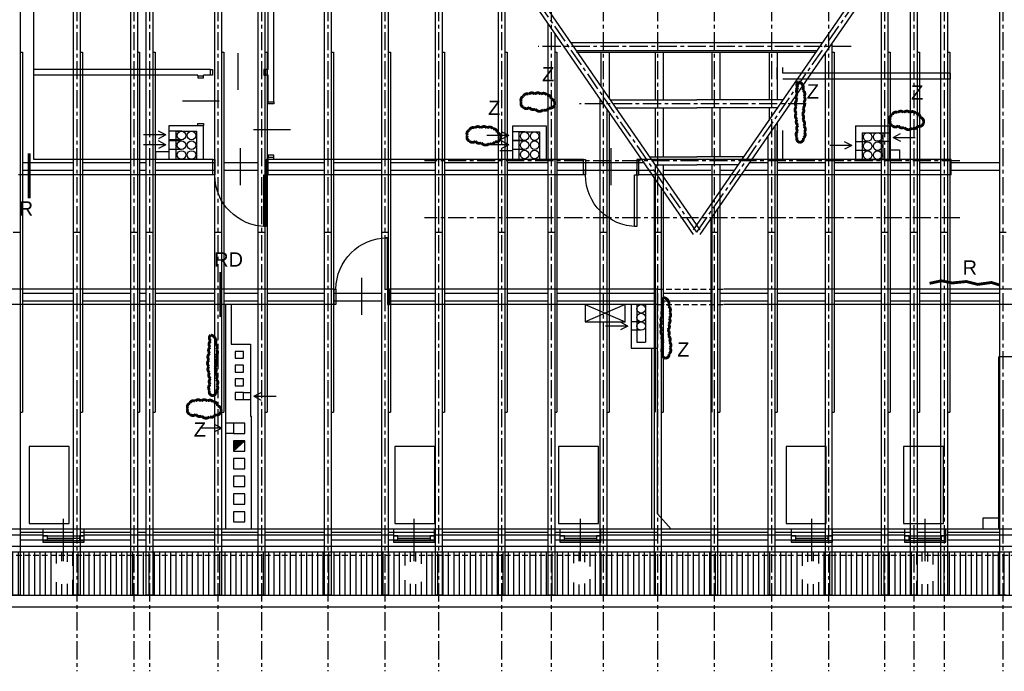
# Model space of a CAD drawing. Header units: millimetres. Extents: x 215282 to 249074, y 9058 to 27069.
# Tile 21 of 51: x 231510 to 233232, y 14930 to 16071. Entities that reach past the tile are written whole.
import ezdxf

# ---------------------------------------------------------------- set-up
doc = ezdxf.new("R2010")
doc.units = ezdxf.units.MM
doc.linetypes.add('CENTER', pattern=[50.8, 31.75, -6.35, 6.35, -6.35])
doc.linetypes.add('DASHED', pattern=[0.75, 0.5, -0.25])
for name, color, linetype in [('01-HM_podstawowa', 8, 'Continuous'), ('02-HM_osie', 8, 'CENTER'), ('A_inwentaryzacja', 8, 'Continuous'), ('USZKODZENIA', 4, 'Continuous')]:
    doc.layers.add(name, color=color, linetype=linetype)
doc.styles.add('ARIAL', font='arial.ttf')

# ---------------------------------------------------------------- blocks, each defined once
blk = doc.blocks.new('strzałka')
for q in [(-41.8, -15.4), (-15.7, -8.9), (-15.7, -21.9)]:
    blk.add_line((-3, -15.4), q)
blk = doc.blocks.new('*U300')
for p, q in [((0, 0), (0, -100)), ((900, 0), (900, -100))]:
    blk.add_line(p, q)
blk.add_lwpolyline([(0, 0), (0, 900), (43.75, 900), (43.75, 0)], close=True)
blk.add_arc((0, 0), 900, 0, 90)
blk = doc.blocks.new('*U304')
for p, q in [((0, 0), (0, 100)), ((900, 0), (900, 100))]:
    blk.add_line(p, q)
blk.add_lwpolyline([(0, 0), (0, -900), (43.75, -900), (43.75, 0)], close=True)
blk.add_arc((0, 0), 900, 270, 0)
blk = doc.blocks.new('rokwie')
at = {"layer": '01-HM_podstawowa', "color": 3}
for p, q in [((222720.04, 20084.29), (222720.04, 18814.29)), ((222732.04, 20084.29), (222732.04, 18814.29)), ((222820.04, 20084.29), (222820.04, 18814.29)), ((222832.04, 20084.29), (222832.04, 18814.29)), ((222847.04, 20084.29), (222847.04, 18814.29)), ((222859.04, 20084.29), (222859.04, 18814.29)), ((222967.04, 20084.29), (222967.04, 18814.29)), ((222979.04, 20084.29), (222979.04, 18814.29)), ((223043.04, 20084.29), (223043.04, 18814.29)), ((223055.04, 20084.29), (223055.04, 18814.29)), ((223159.04, 20084.29), (223159.04, 18814.29)), ((223171.04, 20084.29), (223171.04, 18814.29)), ((223259.04, 20084.29), (223259.04, 18814.29)), ((223271.04, 20084.29), (223271.04, 18814.29)), ((223353.04, 20084.29), (223353.04, 18814.29)), ((223804.94, 19445.32), (223364.78, 20084.29)), ((223365.04, 20084.29), (223365.04, 18814.29)), ((223816.47, 19453.26), (223381.78, 20084.29)), ((223804.94, 19453.26), (224239.63, 20084.29)), ((224249.04, 20084.29), (224249.04, 18814.29)), ((224340.04, 20084.29), (224340.04, 18814.29)), ((223816.47, 19445.32), (224249.04, 20073.27)), ((224237.04, 20055.85), (224237.04, 18814.29)), ((224196.04, 19996.33), (224196.04, 18814.29)), ((222627.04, 19983.32), (222627.04, 18814.29)), ((224184.04, 19978.91), (224184.04, 18814.29)), ((223463.04, 19941.65), (223463.04, 18814.29)), ((223475.04, 19924.23), (223475.04, 18814.29)), ((224145.04, 19922.3), (224145.04, 18814.29)), ((224133.04, 19904.88), (224133.04, 18814.29)), ((223550.04, 19815.35), (223550.04, 18814.29)), ((223562.04, 19797.93), (223562.04, 18814.29)), ((223590.5, 19781.29), (224030.9, 19781.29)), ((224047.04, 19780.03), (224047.04, 18814.29)), ((222627.04, 19764.29), (222631.04, 19764.29)), ((222631.04, 19764.29), (222631.04, 19134.29)), ((222732.04, 19764.29), (222736.04, 19764.29)), ((222736.04, 19764.29), (222736.04, 19134.29)), ((222832.04, 19764.29), (222836.04, 19764.29)), ((222836.04, 19764.29), (222836.04, 19134.29)), ((222859.04, 19764.29), (222863.04, 19764.29)), ((222863.04, 19764.29), (222863.04, 19134.29)), ((222979.04, 19764.29), (222983.04, 19764.29)), ((222983.04, 19764.29), (222983.04, 19134.29)), ((223055.04, 19764.29), (223059.04, 19764.29)), ((223059.04, 19764.29), (223059.04, 19134.29)), ((223171.04, 19764.29), (223175.04, 19764.29)), ((223175.04, 19764.29), (223175.04, 19134.29)), ((223271.04, 19764.29), (223275.04, 19764.29)), ((223275.04, 19764.29), (223275.04, 19134.29)), ((223365.04, 19764.29), (223369.04, 19764.29)), ((223369.04, 19764.29), (223369.04, 19134.29)), ((223475.04, 19764.29), (223479.04, 19764.29)), ((223479.04, 19764.29), (223479.04, 19134.29)), ((223562.04, 19764.29), (223566.04, 19764.29)), ((223566.04, 19764.29), (223566.04, 19134.29)), ((223600.15, 19767.29), (224021.26, 19767.29)), ((223600.15, 19764.52), (224019.35, 19764.52)), ((223643.04, 19764.52), (223643.04, 19705.02)), ((223657.04, 19764.52), (223657.04, 19684.7)), ((223738.04, 19764.29), (223738.04, 19681.29)), ((223752.04, 19764.29), (223752.04, 19681.29)), ((223837.04, 19764.29), (223837.04, 19681.29)), ((223851.04, 19764.29), (223851.04, 19681.29)), ((223937.04, 19764.29), (223937.04, 19681.29)), ((223951.04, 19764.29), (223951.04, 19681.29)), ((224035.04, 19762.61), (224035.04, 18814.29)), ((224047.04, 19764.29), (224051.04, 19764.29)), ((224051.04, 19764.29), (224051.04, 19134.29)), ((224145.04, 19764.29), (224149.04, 19764.29)), ((224149.04, 19764.29), (224149.04, 19134.29)), ((224196.04, 19764.29), (224200.04, 19764.29)), ((224200.04, 19764.29), (224200.04, 19134.29)), ((224249.04, 19764.29), (224253.04, 19764.29)), ((224253.04, 19764.29), (224253.04, 19134.29)), ((223641.04, 19683.25), (223641.04, 18814.29)), ((223659.39, 19681.29), (223810.7, 19681.29)), ((223962.02, 19681.29), (223810.7, 19681.29)), ((223653.04, 19665.83), (223653.04, 18814.29)), ((223657.04, 19660.02), (223657.04, 19134.29)), ((223669.03, 19667.29), (223810.7, 19667.29)), ((223738.04, 19667.29), (223738.04, 19581.29)), ((223752.04, 19667.29), (223752.04, 19581.29)), ((223952.37, 19667.29), (223810.7, 19667.29)), ((223837.04, 19667.29), (223837.04, 19581.29)), ((223851.04, 19667.29), (223851.04, 19581.29)), ((223937.04, 19667.29), (223937.04, 19645.03)), ((223951.04, 19667.29), (223951.04, 19665.35)), ((223947.04, 19634.86), (223947.04, 18814.29)), ((223951.04, 19640.67), (223951.04, 19134.29)), ((223935.04, 19617.44), (223935.04, 18814.29)), ((222631.04, 19571.55), (222720.04, 19571.55)), ((222736.04, 19571.55), (222820.04, 19571.55)), ((222836.04, 19571.55), (222847.04, 19571.55)), ((222863.04, 19571.55), (222967.04, 19571.55)), ((222983.04, 19571.55), (223043.04, 19571.55)), ((223059.04, 19571.55), (223159.04, 19571.55)), ((223175.04, 19571.55), (223259.04, 19571.55)), ((223275.04, 19571.55), (223353.04, 19571.55)), ((223369.04, 19571.55), (223463.04, 19571.55)), ((223479.04, 19571.55), (223550.04, 19571.55)), ((223566.04, 19571.55), (223717.98, 19571.55)), ((223728.27, 19581.29), (223810.7, 19581.29)), ((223737.92, 19567.29), (223810.7, 19567.29)), ((223738.04, 19567.29), (223738.04, 19134.29)), ((223752.04, 19567.29), (223752.04, 19134.29)), ((223893.13, 19581.29), (223810.7, 19581.29)), ((223883.49, 19567.29), (223810.7, 19567.29)), ((223837.04, 19567.29), (223837.04, 19134.29)), ((223851.04, 19567.29), (223851.04, 19134.29)), ((223903.43, 19571.55), (223935.04, 19571.55)), ((223951.04, 19571.55), (224035.04, 19571.55)), ((224051.04, 19571.55), (224133.04, 19571.55)), ((224149.04, 19571.55), (224184.04, 19571.55)), ((224200.04, 19571.55), (224237.04, 19571.55)), ((224253.04, 19571.55), (224340.04, 19571.55)), ((222631.04, 19558.03), (222720.04, 19558.03)), ((222736.04, 19558.03), (222820.04, 19558.03)), ((222836.04, 19558.03), (222847.04, 19558.03)), ((222863.04, 19558.03), (222967.04, 19558.03)), ((222983.04, 19558.03), (223043.04, 19558.03)), ((223059.04, 19558.03), (223159.04, 19558.03)), ((223175.04, 19558.03), (223259.04, 19558.03)), ((223275.04, 19558.03), (223353.04, 19558.03)), ((223369.04, 19558.03), (223463.04, 19558.03)), ((223479.04, 19558.03), (223550.04, 19558.03)), ((223566.04, 19558.03), (223736.04, 19558.03)), ((223752.04, 19558.03), (223835.04, 19558.03)), ((223851.04, 19558.03), (223877.11, 19558.03)), ((223894.11, 19558.03), (223935.04, 19558.03)), ((223951.04, 19558.03), (224035.04, 19558.03)), ((224051.04, 19558.03), (224133.04, 19558.03)), ((224149.04, 19558.03), (224184.04, 19558.03)), ((224200.04, 19558.03), (224237.04, 19558.03)), ((224253.04, 19558.03), (224340.04, 19558.03)), ((223736.04, 19545.34), (223736.04, 18814.29)), ((223748.04, 19527.92), (223748.04, 18814.29)), ((223847.04, 19489.69), (223847.04, 18814.29)), ((223835.04, 19472.27), (223835.04, 18814.29)), ((222615.04, 19449.29), (222627.04, 19449.29)), ((222720.04, 19449.29), (222732.04, 19449.29)), ((222820.04, 19449.29), (222832.04, 19449.29)), ((222847.04, 19449.29), (222859.04, 19449.29)), ((222967.04, 19449.29), (222979.04, 19449.29)), ((223043.04, 19449.29), (223055.04, 19449.29)), ((223159.04, 19449.29), (223171.04, 19449.29)), ((223259.04, 19449.29), (223271.04, 19449.29)), ((223353.04, 19449.29), (223365.04, 19449.29)), ((223463.04, 19449.29), (223475.04, 19449.29)), ((223550.04, 19449.29), (223562.04, 19449.29)), ((223641.04, 19449.29), (223653.04, 19449.29)), ((223736.04, 19449.29), (223748.04, 19449.29)), ((223835.04, 19449.29), (223847.04, 19449.29)), ((223935.04, 19449.29), (223947.04, 19449.29)), ((224035.04, 19449.29), (224047.04, 19449.29)), ((224133.04, 19449.29), (224145.04, 19449.29)), ((224184.04, 19449.29), (224196.04, 19449.29)), ((224237.04, 19449.29), (224249.04, 19449.29)), ((224340.04, 19449.29), (224352.04, 19449.29)), ((222631.04, 19342.79), (222720.04, 19342.79)), ((222736.04, 19342.79), (222820.04, 19342.79)), ((222836.04, 19342.79), (222847.04, 19342.79)), ((222863.04, 19342.79), (222967.04, 19342.79)), ((222983.04, 19342.79), (223043.04, 19342.79)), ((223059.04, 19342.79), (223159.04, 19342.79)), ((223175.04, 19342.79), (223259.04, 19342.79)), ((223275.04, 19342.79), (223353.04, 19342.79)), ((223369.04, 19342.79), (223463.04, 19342.79)), ((223479.04, 19342.79), (223550.04, 19342.79)), ((223566.04, 19342.79), (223736.04, 19342.79)), ((223752.04, 19342.79), (223835.04, 19342.79)), ((223851.04, 19342.79), (223935.04, 19342.79)), ((223951.04, 19342.79), (224035.04, 19342.79)), ((224051.04, 19342.79), (224133.04, 19342.79)), ((224149.04, 19342.79), (224184.04, 19342.79)), ((224200.04, 19342.79), (224237.04, 19342.79)), ((224253.04, 19342.79), (224340.04, 19342.79)), ((222631.04, 19329.29), (222720.04, 19329.29)), ((222736.04, 19329.29), (222820.04, 19329.29)), ((222836.04, 19329.29), (222847.04, 19329.29)), ((222863.04, 19329.29), (222967.04, 19329.29)), ((222983.04, 19329.29), (223043.04, 19329.29)), ((223059.04, 19329.29), (223159.04, 19329.29)), ((223175.04, 19329.29), (223259.04, 19329.29)), ((223275.04, 19329.29), (223353.04, 19329.29)), ((223369.04, 19329.29), (223463.04, 19329.29)), ((223479.04, 19329.29), (223550.04, 19329.29)), ((223566.04, 19329.29), (223736.04, 19329.29)), ((223752.04, 19329.29), (223835.04, 19329.29)), ((223851.04, 19329.29), (223935.04, 19329.29)), ((223951.04, 19329.29), (224035.04, 19329.29)), ((224051.04, 19329.29), (224133.04, 19329.29)), ((224149.04, 19329.29), (224184.04, 19329.29)), ((224200.04, 19329.29), (224237.04, 19329.29)), ((224253.04, 19329.29), (224340.04, 19329.29)), ((222627.04, 19134.29), (222631.04, 19134.29)), ((222732.04, 19134.29), (222736.04, 19134.29)), ((222832.04, 19134.29), (222836.04, 19134.29)), ((222859.04, 19134.29), (222863.04, 19134.29)), ((222979.04, 19134.29), (222983.04, 19134.29)), ((223055.04, 19134.29), (223059.04, 19134.29)), ((223171.04, 19134.29), (223175.04, 19134.29)), ((223271.04, 19134.29), (223275.04, 19134.29)), ((223365.04, 19134.29), (223369.04, 19134.29)), ((223475.04, 19134.29), (223479.04, 19134.29)), ((223562.04, 19134.29), (223566.04, 19134.29)), ((223653.04, 19134.29), (223657.04, 19134.29)), ((223748.04, 19134.29), (223752.04, 19134.29)), ((223847.04, 19134.29), (223851.04, 19134.29)), ((223947.04, 19134.29), (223951.04, 19134.29)), ((224047.04, 19134.29), (224051.04, 19134.29)), ((224145.04, 19134.29), (224149.04, 19134.29)), ((224196.04, 19134.29), (224200.04, 19134.29)), ((224249.04, 19134.29), (224253.04, 19134.29)), ((222627.04, 18923.97), (222720.04, 18923.97)), ((222732.04, 18923.97), (222820.04, 18923.97)), ((222832.04, 18923.97), (222847.04, 18923.97)), ((222859.04, 18923.97), (222967.04, 18923.97)), ((222979.04, 18923.97), (223043.04, 18923.97)), ((223055.04, 18923.97), (223159.04, 18923.97)), ((223171.04, 18923.97), (223259.04, 18923.97)), ((223271.04, 18923.97), (223353.04, 18923.97)), ((223365.04, 18923.97), (223463.04, 18923.97)), ((223475.04, 18923.97), (223550.04, 18923.97)), ((223562.04, 18923.97), (223742.04, 18923.97)), ((223748.04, 18923.97), (223835.04, 18923.97)), ((223847.04, 18923.97), (223935.04, 18923.97)), ((223947.04, 18923.97), (224035.04, 18923.97)), ((224047.04, 18923.97), (224133.04, 18923.97)), ((224145.04, 18923.97), (224184.04, 18923.97)), ((224196.04, 18923.97), (224237.04, 18923.97)), ((224249.04, 18923.97), (224340.04, 18923.97)), ((222627.04, 18910.47), (222720.04, 18910.47)), ((222732.04, 18910.47), (222820.04, 18910.47)), ((222832.04, 18910.47), (222847.04, 18910.47)), ((222859.04, 18910.47), (222967.04, 18910.47)), ((222979.04, 18910.47), (223043.04, 18910.47)), ((223055.04, 18910.47), (223159.04, 18910.47)), ((223171.04, 18910.47), (223259.04, 18910.47)), ((223271.04, 18910.47), (223353.04, 18910.47)), ((223365.04, 18910.47), (223463.04, 18910.47)), ((223475.04, 18910.47), (223550.04, 18910.47)), ((223562.04, 18910.47), (223742.04, 18910.47)), ((223748.04, 18910.47), (223835.04, 18910.47)), ((223847.04, 18910.47), (223935.04, 18910.47)), ((223947.04, 18910.47), (224035.04, 18910.47)), ((224047.04, 18910.47), (224133.04, 18910.47)), ((224145.04, 18910.47), (224184.04, 18910.47)), ((224196.04, 18910.47), (224237.04, 18910.47)), ((224249.04, 18910.47), (224340.04, 18910.47)), ((222615.04, 18814.29), (222627.04, 18814.29)), ((222720.04, 18814.29), (222732.04, 18814.29)), ((222820.04, 18814.29), (222832.04, 18814.29)), ((222847.04, 18814.29), (222859.04, 18814.29)), ((222967.04, 18814.29), (222979.04, 18814.29)), ((223043.04, 18814.29), (223055.04, 18814.29)), ((223159.04, 18814.29), (223171.04, 18814.29)), ((223259.04, 18814.29), (223271.04, 18814.29)), ((223353.04, 18814.29), (223365.04, 18814.29)), ((223463.04, 18814.29), (223475.04, 18814.29)), ((223550.04, 18814.29), (223562.04, 18814.29)), ((223641.04, 18814.29), (223653.04, 18814.29)), ((223736.04, 18814.29), (223748.04, 18814.29)), ((223835.04, 18814.29), (223847.04, 18814.29)), ((223935.04, 18814.29), (223947.04, 18814.29)), ((224035.04, 18814.29), (224047.04, 18814.29)), ((224133.04, 18814.29), (224145.04, 18814.29)), ((224184.04, 18814.29), (224196.04, 18814.29)), ((224237.04, 18814.29), (224249.04, 18814.29)), ((224340.04, 18814.29), (224352.04, 18814.29))]:
    blk.add_line(p, q, dxfattribs=at)
at = {"layer": '02-HM_osie'}
for p, q in [((222726.04, 20206.24), (222726.04, 18680.48)), ((222826.04, 20206.24), (222826.04, 18680.48)), ((222853.04, 20206.24), (222853.04, 18680.48)), ((222973.04, 20206.24), (222973.04, 18680.48)), ((223049.04, 20206.24), (223049.04, 18680.48)), ((223165.04, 20206.24), (223165.04, 18680.48)), ((223265.04, 20206.24), (223265.04, 18680.48)), ((223359.04, 20206.24), (223359.04, 18680.48)), ((223469.04, 20206.24), (223469.04, 18680.48)), ((223556.04, 20206.24), (223556.04, 18680.48)), ((223647.04, 20206.24), (223647.04, 18680.48)), ((223742.04, 20206.24), (223742.04, 18680.48)), ((223841.04, 20206.24), (223841.04, 18680.48)), ((223941.04, 20206.24), (223941.04, 18680.48)), ((224041.04, 20206.24), (224041.04, 18680.48)), ((224139.04, 20206.24), (224139.04, 18680.48)), ((224190.04, 20206.24), (224190.04, 18680.48)), ((224243.04, 20206.24), (224243.04, 18680.48)), ((224346.04, 20206.24), (224346.04, 18680.48)), ((223810.7, 19449.29), (223365.7, 20095.29)), ((223810.7, 19449.29), (224255.7, 20095.29)), ((224080.53, 19774.29), (223533.06, 19774.29)), ((224002.08, 19674.29), (223605.25, 19674.29)), ((224270.88, 19574.29), (223334.18, 19574.29)), ((224270.88, 19474.29), (223334.18, 19474.29))]:
    blk.add_line(p, q, dxfattribs=at)

msp = doc.modelspace()

# ---------------------------------------------------------------- hatches: boundary and pattern name
at = {"layer": 'A_inwentaryzacja', "ltscale": 3}
h = msp.add_hatch(color=256, dxfattribs=at)
h.dxf.hatch_style = 1
h.paths.add_polyline_path([(231903.51, 15333.18), (231883.51, 15333.18), (231883.51, 15315.18)])
h = msp.add_hatch(dxfattribs=at)
h.set_pattern_fill('ANSI31', color=256, scale=3, angle=45)
h.set_pattern_definition([(90, (14908.996, -9348.186), (-9.525, 0), [])])
h.paths.add_polyline_path([(230666.23, 15102.15, -0.4142136), (230686.51, 15122.44), (230686.51, 15132.68), (230479.51, 15132.68), (230479.51, 15122.44, -0.4142136), (230499.8, 15102.15, -1), (230459.23, 15102.15, -0.4142136), (230479.51, 15122.44), (230479.51, 15132.68), (230280.51, 15132.68), (230210.51, 15062.68), (233302.51, 15062.68), (233372.51, 15132.68), (233093.51, 15132.68), (233093.51, 15122.44, -0.4142136), (233113.8, 15102.15, -1), (233073.23, 15102.15, -0.4142136), (233093.51, 15122.44), (233093.51, 15132.68), (232895.51, 15132.68), (232895.51, 15122.44, -0.4142136), (232915.8, 15102.15, -1), (232875.23, 15102.15, -0.4142136), (232895.51, 15122.44), (232895.51, 15132.68), (232490.51, 15132.68), (232490.51, 15122.44, -0.4142136), (232510.8, 15102.15, -1), (232470.23, 15102.15, -0.4142136), (232490.51, 15122.44), (232490.51, 15132.68), (232199.51, 15132.68), (232199.51, 15122.44, -0.4142136), (232219.8, 15102.15, -1), (232179.23, 15102.15, -0.4142136), (232199.51, 15122.44), (232199.51, 15132.68), (231586.51, 15132.68), (231586.51, 15122.44, -0.4142136), (231606.8, 15102.15, -1), (231566.23, 15102.15, -0.4142136), (231586.51, 15122.44), (231586.51, 15132.68), (231286.51, 15132.68), (231286.51, 15122.44, -0.4142136), (231306.8, 15102.15, -1), (231266.23, 15102.15, -0.4142136), (231286.51, 15122.44), (231286.51, 15132.68), (230988.51, 15132.68), (230988.51, 15122.44, -0.4142136), (231008.8, 15102.15, -1), (230968.23, 15102.15, -0.4142136), (230988.51, 15122.44), (230988.51, 15132.68), (230686.51, 15132.68), (230686.51, 15122.44, -0.4142136), (230706.8, 15102.15, -1)])
h.paths.add_polyline_path([(230479.51, 15138.68), (230286.51, 15138.68), (230280.51, 15132.68), (230479.51, 15132.68)])
h.paths.add_polyline_path([(230686.51, 15138.68), (230479.51, 15138.68), (230479.51, 15132.68), (230686.51, 15132.68)])
h.paths.add_polyline_path([(230988.51, 15138.68), (230686.51, 15138.68), (230686.51, 15132.68), (230988.51, 15132.68)])
h.paths.add_polyline_path([(231286.51, 15138.68), (230988.51, 15138.68), (230988.51, 15132.68), (231286.51, 15132.68)])
h.paths.add_polyline_path([(231586.51, 15138.68), (231286.51, 15138.68), (231286.51, 15132.68), (231586.51, 15132.68)])
h.paths.add_polyline_path([(232199.51, 15138.68), (231586.51, 15138.68), (231586.51, 15132.68), (232199.51, 15132.68)])
h.paths.add_polyline_path([(232490.51, 15138.68), (232199.51, 15138.68), (232199.51, 15132.68), (232490.51, 15132.68)])
h.paths.add_polyline_path([(232895.51, 15138.68), (232490.51, 15138.68), (232490.51, 15132.68), (232895.51, 15132.68)])
h.paths.add_polyline_path([(233093.51, 15138.68), (232895.51, 15138.68), (232895.51, 15132.68), (233093.51, 15132.68)])
h.paths.add_polyline_path([(233378.51, 15138.68), (233093.51, 15138.68), (233093.51, 15132.68), (233372.51, 15132.68)])

# ---------------------------------------------------------------- linework, layer by layer
for p, q in [((231534.51, 15825.68), (231534.51, 16354.68)), ((231944.51, 15983.18), (231944.51, 16218.68)), ((231954.51, 15926.68), (231954.51, 16218.68)), ((231892.01, 15947.56), (231892.01, 16011.98)), ((231843.51, 15983.18), (231534.51, 15983.18)), ((231843.51, 15973.18), (231843.51, 15983.18)), ((231944.51, 15983.18), (231940.51, 15983.18)), ((231940.51, 15973.18), (231940.51, 15983.18)), ((232834.51, 15966.68), (232834.51, 15986.68)), ((232844.51, 15976.68), (232844.51, 15986.68)), ((231821.51, 15973.18), (231534.51, 15973.18)), ((231821.51, 15972.18), (231821.51, 15973.18)), ((231821.51, 15972.18), (231831.51, 15972.18)), ((231843.51, 15973.18), (231831.51, 15973.18)), ((231831.51, 15972.18), (231831.51, 15973.18)), ((231944.51, 15973.18), (231940.51, 15973.18)), ((231944.51, 15926.68), (231944.51, 15973.18)), ((233137.51, 15976.68), (232844.51, 15976.68)), ((233137.51, 15966.68), (232844.51, 15966.68)), ((233137.51, 15976.68), (233137.51, 15966.68)), ((231794.3, 15928.68), (231858.72, 15928.68)), ((231944.51, 15926.68), (231954.51, 15926.68)), ((231771.51, 15825.68), (231771.51, 15885.18)), ((231771.51, 15885.18), (231831.51, 15885.18)), ((231831.51, 15825.68), (231831.51, 15885.18)), ((232431.51, 15884.18), (232371.51, 15884.18)), ((232371.51, 15884.18), (232371.51, 15825.68)), ((232431.51, 15825.68), (232431.51, 15884.18)), ((232971.51, 15884.68), (232971.51, 15825.68)), ((232971.51, 15884.68), (233031.51, 15884.68)), ((233031.51, 15884.68), (233031.51, 15825.68)), ((231793.4, 15875.18), (231771.51, 15875.18)), ((231783.51, 15825.68), (231783.51, 15875.18)), ((231783.51, 15875.18), (231819.51, 15875.18)), ((231819.51, 15825.68), (231819.51, 15875.18)), ((231918.88, 15878.18), (231983.31, 15878.18)), ((232393.4, 15874.18), (232371.51, 15874.18)), ((232383.51, 15825.68), (232383.51, 15874.18)), ((232383.51, 15874.18), (232419.51, 15874.18)), ((232419.51, 15825.68), (232419.51, 15874.18)), ((232834.51, 15825.68), (232834.51, 15876.68)), ((232844.51, 15825.68), (232844.51, 15876.68)), ((232983.51, 15872.68), (232983.51, 15825.68)), ((232983.51, 15872.68), (233019.51, 15872.68)), ((233010.13, 15872.68), (233031.51, 15872.68)), ((233019.51, 15872.68), (233019.51, 15825.68)), ((231793.01, 15860.19), (231771.51, 15860.19)), ((231793.01, 15858.19), (231771.51, 15858.19)), ((231896.01, 15781.04), (231896.01, 15845.46)), ((232393.01, 15859.19), (232371.51, 15859.19)), ((232393.01, 15858.19), (232371.51, 15858.19)), ((232544.51, 15781.04), (232544.51, 15845.46)), ((232993.01, 15856.69), (232971.51, 15856.69)), ((233010.51, 15857.69), (233031.51, 15857.69)), ((231748.01, 15825.68), (231748.01, 15839.68)), ((231748.01, 15839.68), (231771.51, 15839.68)), ((231793.01, 15843.19), (231771.51, 15843.19)), ((231944.51, 15798.68), (231944.51, 15829.68)), ((231944.51, 15829.68), (231954.51, 15829.68)), ((231954.51, 15825.68), (231954.51, 15829.68)), ((232371.51, 15840.68), (232349.51, 15840.68)), ((232393.01, 15843.19), (232371.51, 15843.19)), ((232993.01, 15841.69), (232971.51, 15841.69)), ((233031.51, 15842.68), (233048.51, 15842.68)), ((233048.51, 15842.68), (233048.51, 15825.68)), ((231783.51, 15825.68), (231534.51, 15825.68)), ((231847.51, 15825.68), (231783.51, 15825.68)), ((231847.51, 15825.68), (231831.51, 15825.68)), ((231847.51, 15798.68), (231847.51, 15825.68)), ((232371.51, 15825.68), (231944.51, 15825.68)), ((232496.01, 15825.68), (232371.51, 15825.68)), ((232419.51, 15825.68), (232383.51, 15825.68)), ((232496.01, 15798.68), (232496.01, 15825.68)), ((232844.51, 15825.68), (232593.01, 15825.68)), ((232593.01, 15798.68), (232593.01, 15825.68)), ((232971.51, 15825.68), (232844.51, 15825.68)), ((233139.01, 15825.68), (232971.51, 15825.68)), ((232983.51, 15825.68), (233019.51, 15825.68)), ((233139.01, 15798.68), (233139.01, 15825.68)), ((231847.51, 15798.68), (231507.51, 15798.68)), ((232496.01, 15798.68), (231944.51, 15798.68)), ((233139.01, 15798.68), (232593.01, 15798.68)), ((232108.01, 15554.04), (232108.01, 15618.46)), ((232059.51, 15598.68), (231462.51, 15598.68)), ((232059.51, 15598.68), (232059.51, 15571.68)), ((232156.51, 15598.69), (232156.51, 15571.69)), ((232625.51, 15598.68), (232156.51, 15598.68)), ((232156.51, 15598.68), (232156.51, 15571.68)), ((232625.51, 15205.68), (232625.51, 15598.68)), ((233667.51, 15598.68), (232741.51, 15598.68)), ((231879.51, 15571.68), (231462.51, 15571.68)), ((231869.51, 15571.68), (231869.51, 15178.68)), ((232059.51, 15571.68), (231879.51, 15571.68)), ((231879.51, 15571.68), (231879.51, 15502.18)), ((232625.51, 15571.68), (232156.51, 15571.68)), ((232498.61, 15571.68), (232568.61, 15541.68)), ((232568.61, 15571.68), (232498.61, 15541.68)), ((232579.51, 15571.68), (232579.51, 15495.68)), ((232604.51, 15571.68), (232589.51, 15571.68)), ((232589.51, 15571.68), (232589.51, 15505.68)), ((232604.51, 15571.68), (232604.51, 15505.68)), ((233262.51, 15571.68), (232741.51, 15571.68)), ((232597.01, 15541.69), (232579.51, 15541.69)), ((232597.01, 15526.69), (232579.51, 15526.69)), ((231879.51, 15502.18), (231913.51, 15502.18)), ((231913.51, 15502.18), (231913.51, 15376.18)), ((232589.51, 15505.68), (232604.51, 15505.68)), ((232579.51, 15495.68), (232625.51, 15495.68)), ((232615.51, 15178.68), (232615.51, 15495.68)), ((233262.51, 15480.18), (233222.51, 15480.18)), ((233222.51, 15178.68), (233222.51, 15480.18)), ((231901.51, 15417.68), (231913.51, 15417.68)), ((231901.51, 15405.68), (231913.51, 15405.68)), ((231883.51, 15364.18), (231869.51, 15364.18)), ((231913.51, 15376.18), (231915.51, 15376.18)), ((231915.51, 15178.68), (231915.51, 15376.18)), ((231883.51, 15346.18), (231869.51, 15346.18)), ((231883.51, 15315.18), (231903.51, 15333.18)), ((231586.51, 15122.44), (231586.51, 15196.74)), ((232199.51, 15122.44), (232199.51, 15196.74)), ((232490.51, 15122.44), (232490.51, 15196.74)), ((232649.51, 15178.68), (232625.51, 15205.68)), ((232895.51, 15122.44), (232895.51, 15196.74)), ((233093.51, 15122.44), (233093.51, 15196.74)), ((233222.51, 15197.68), (233194.51, 15197.68)), ((233194.51, 15197.68), (233194.51, 15178.68)), ((235064.51, 15178.68), (230326.51, 15178.68)), ((231550.51, 15178.68), (231550.51, 15155.68)), ((231622.51, 15155.68), (231622.51, 15178.68)), ((232163.51, 15178.68), (232163.51, 15155.68)), ((232235.51, 15155.68), (232235.51, 15178.68)), ((232454.51, 15178.68), (232454.51, 15155.68)), ((232526.51, 15155.68), (232526.51, 15178.68)), ((232859.51, 15178.68), (232859.51, 15155.68)), ((232931.51, 15155.68), (232931.51, 15178.68)), ((233057.51, 15178.68), (233057.51, 15155.68)), ((233129.51, 15155.68), (233129.51, 15178.68)), ((231322.51, 15168.68), (231550.51, 15168.68)), ((231550.51, 15166.68), (231622.51, 15166.68)), ((231550.51, 15158.68), (231622.51, 15158.68)), ((231558.51, 15162.68), (231614.51, 15162.68)), ((231622.51, 15168.68), (232163.51, 15168.68)), ((232163.51, 15166.68), (232235.51, 15166.68)), ((232163.51, 15158.68), (232235.51, 15158.68)), ((232171.51, 15162.68), (232227.51, 15162.68)), ((232235.51, 15168.68), (232454.51, 15168.68)), ((232454.51, 15166.68), (232526.51, 15166.68)), ((232454.51, 15158.68), (232526.51, 15158.68)), ((232462.51, 15162.68), (232518.51, 15162.68)), ((232526.51, 15168.68), (232859.51, 15168.68)), ((232859.51, 15166.68), (232931.51, 15166.68)), ((232859.51, 15158.68), (232931.51, 15158.68)), ((232867.51, 15162.68), (232923.51, 15162.68)), ((232931.51, 15168.68), (233057.51, 15168.68)), ((233057.51, 15166.68), (233129.51, 15166.68)), ((233057.51, 15158.68), (233129.51, 15158.68)), ((233065.51, 15162.68), (233121.51, 15162.68)), ((233129.51, 15168.68), (233408.51, 15168.68)), ((230296.51, 15148.68), (233388.51, 15148.68)), ((231550.51, 15155.68), (231622.51, 15155.68)), ((232163.51, 15155.68), (232235.51, 15155.68)), ((232454.51, 15155.68), (232526.51, 15155.68)), ((232859.51, 15155.68), (232931.51, 15155.68)), ((233057.51, 15155.68), (233129.51, 15155.68)), ((230286.51, 15138.68), (233378.51, 15138.68)), ((233418.51, 15062.68), (230210.51, 15062.68)), ((230190.51, 15042.68), (233378.51, 15042.68))]:
    msp.add_line(p, q, dxfattribs=at)
at = {"layer": 'A_inwentaryzacja', "linetype": 'DASHED', "ltscale": 20}
for p, q in [((232625.51, 15598.68), (232741.51, 15598.68)), ((232625.51, 15571.68), (232741.51, 15571.68)), ((233418.51, 15132.68), (230280.51, 15132.68))]:
    msp.add_line(p, q, dxfattribs=at)
at = {"layer": 'A_inwentaryzacja', "ltscale": 3}
for points in [[(231843.51, 15983.18), (231847.01, 15983.18), (231847.01, 15973.18), (231843.51, 15973.18)], [(231940.51, 15983.18), (231937.01, 15983.18), (231937.01, 15973.18), (231940.51, 15973.18)], [(231821.51, 15972.18), (231821.51, 15968.68), (231831.51, 15968.68), (231831.51, 15972.18)], [(231954.51, 15926.68), (231954.51, 15923.18), (231944.51, 15923.18), (231944.51, 15926.68)], [(231821.51, 15885.18), (231821.51, 15888.68), (231831.51, 15888.68), (231831.51, 15885.18)], [(231954.51, 15829.68), (231954.51, 15833.18), (231944.51, 15833.18), (231944.51, 15829.68)], [(231847.51, 15825.68), (231851.01, 15825.68), (231851.01, 15798.68), (231847.51, 15798.68)], [(231944.51, 15825.68), (231941.01, 15825.68), (231941.01, 15798.68), (231944.51, 15798.68)], [(232496.01, 15825.68), (232499.51, 15825.68), (232499.51, 15798.68), (232496.01, 15798.68)], [(232593.01, 15825.68), (232589.51, 15825.68), (232589.51, 15798.68), (232593.01, 15798.68)], [(232059.51, 15598.68), (232063.01, 15598.68), (232063.01, 15571.68), (232059.51, 15571.68)], [(232156.51, 15598.68), (232153.01, 15598.68), (232153.01, 15571.68), (232156.51, 15571.68)]]:
    msp.add_lwpolyline(points, dxfattribs=at)
for points in [[(232568.61, 15541.68), (232568.61, 15571.68), (232498.61, 15571.68), (232498.61, 15541.68)], [(231901.51, 15477.68), (231901.51, 15489.68), (231886.51, 15489.68), (231886.51, 15477.68)], [(231901.51, 15453.68), (231901.51, 15465.68), (231886.51, 15465.68), (231886.51, 15453.68)], [(231901.51, 15429.68), (231901.51, 15441.68), (231886.51, 15441.68), (231886.51, 15429.68)], [(231901.51, 15405.68), (231901.51, 15417.68), (231886.51, 15417.68), (231886.51, 15405.68)], [(231883.51, 15346.18), (231903.51, 15346.18), (231903.51, 15364.18), (231883.51, 15364.18)], [(231883.51, 15315.18), (231903.51, 15315.18), (231903.51, 15333.18), (231883.51, 15333.18)], [(231883.51, 15284.18), (231903.51, 15284.18), (231903.51, 15302.18), (231883.51, 15302.18)], [(231883.51, 15253.18), (231903.51, 15253.18), (231903.51, 15271.18), (231883.51, 15271.18)], [(231883.51, 15222.18), (231903.51, 15222.18), (231903.51, 15240.18), (231883.51, 15240.18)], [(231883.51, 15191.18), (231903.51, 15191.18), (231903.51, 15209.18), (231883.51, 15209.18)], [(231558.51, 15166.68), (231550.51, 15166.68), (231550.51, 15158.68), (231558.51, 15158.68)], [(231622.51, 15166.68), (231614.51, 15166.68), (231614.51, 15158.68), (231622.51, 15158.68)], [(232171.51, 15166.68), (232163.51, 15166.68), (232163.51, 15158.68), (232171.51, 15158.68)], [(232235.51, 15166.68), (232227.51, 15166.68), (232227.51, 15158.68), (232235.51, 15158.68)], [(232462.51, 15166.68), (232454.51, 15166.68), (232454.51, 15158.68), (232462.51, 15158.68)], [(232526.51, 15166.68), (232518.51, 15166.68), (232518.51, 15158.68), (232526.51, 15158.68)], [(232867.51, 15166.68), (232859.51, 15166.68), (232859.51, 15158.68), (232867.51, 15158.68)], [(232931.51, 15166.68), (232923.51, 15166.68), (232923.51, 15158.68), (232931.51, 15158.68)], [(233065.51, 15166.68), (233057.51, 15166.68), (233057.51, 15158.68), (233065.51, 15158.68)], [(233129.51, 15166.68), (233121.51, 15166.68), (233121.51, 15158.68), (233129.51, 15158.68)]]:
    msp.add_lwpolyline(points, close=True, dxfattribs=at)
for centre in [(231793.01, 15867.69), (231810.51, 15867.69), (232393.01, 15866.69), (232410.51, 15866.69), (232993.01, 15865.19), (233010.51, 15865.19), (231793.01, 15850.69), (231810.51, 15850.69), (232393.01, 15850.69), (232410.51, 15850.69), (232993.01, 15849.19), (233010.51, 15849.19), (231793.01, 15833.69), (231810.51, 15833.69), (232393.01, 15834.69), (232410.51, 15834.69), (232993.01, 15833.19), (233010.51, 15833.19), (232597.01, 15564.19), (232597.01, 15549.19), (232597.01, 15534.19)]:
    msp.add_circle(centre, 7.5, dxfattribs=at)
at = {"layer": 'USZKODZENIA', "ltscale": 3, "const_width": 5}
for points in [[(232871.67, 15961.76, 0.5), (232871.67, 15951.47, 0.5), (232870.69, 15940.68, 0.5), (232870.2, 15929.9, 0.5), (232868.73, 15918.14, 0.5), (232868.73, 15906.86, 0.5), (232869.71, 15896.08, 0.5), (232871.67, 15885.79, 0.5), (232871.18, 15875.49, 0.5), (232869.71, 15865.2, 0.5), (232874.12, 15855.89, 0.5), (232880.49, 15863.73, 0.5), (232881.96, 15874.02, 0.5), (232880.98, 15884.31, 0.5), (232879.02, 15895.1, 0.5), (232878.04, 15905.39, 0.5), (232879.51, 15915.68, 0.5), (232880.49, 15925.98, 0.5), (232881.47, 15936.27, 0.5), (232879.51, 15946.56, 0.5)], [(232439.31, 15931.66, 0.5), (232431.75, 15938.49, 0.5), (232421.54, 15939.91, 0.5), (232410.77, 15939.91, 0.5), (232400.27, 15939.91, 0.5), (232390.92, 15936.22, 0.5), (232387.51, 15926.58, 0.5), (232391.2, 15917.22, 0.5), (232401.41, 15917.51, 0.5), (232411.62, 15914.39, 0.5), (232425.51, 15912.97, 0.5), (232435.15, 15916.37, 0.5), (232445.08, 15921.76, 0.5)], [(233084.64, 15899.56, 0.5), (233077.07, 15906.39, 0.5), (233066.87, 15907.81, 0.5), (233056.09, 15907.81, 0.5), (233045.6, 15907.81, 0.5), (233036.24, 15904.12, 0.5), (233032.84, 15894.48, 0.5), (233036.53, 15885.13, 0.5), (233046.73, 15885.41, 0.5), (233056.94, 15882.29, 0.5), (233070.84, 15880.87, 0.5), (233080.48, 15884.27, 0.5), (233090.4, 15889.66, 0.5)], [(232344.91, 15872.58, 0.5), (232337.34, 15879.41, 0.5), (232327.13, 15880.83, 0.5), (232316.36, 15880.83, 0.5), (232305.87, 15880.83, 0.5), (232296.51, 15877.14, 0.5), (232293.11, 15867.5, 0.5), (232296.79, 15858.15, 0.5), (232307, 15858.43, 0.5), (232317.21, 15855.31, 0.5), (232331.1, 15853.89, 0.5), (232340.74, 15857.29, 0.5), (232350.67, 15862.68, 0.5)], [(232636.58, 15583.8, 0.5), (232636.58, 15573.51, 0.5), (232635.6, 15562.72, 0.5), (232635.11, 15551.94, 0.5), (232633.64, 15540.18, 0.5), (232633.64, 15528.9, 0.5), (232634.62, 15518.12, 0.5), (232636.58, 15507.83, 0.5), (232636.09, 15497.53, 0.5), (232634.62, 15487.24, 0.5), (232639.03, 15477.93, 0.5), (232645.4, 15485.77, 0.5), (232646.87, 15496.06, 0.5), (232645.89, 15506.35, 0.5), (232643.93, 15517.14, 0.5), (232642.95, 15527.43, 0.5), (232644.42, 15537.72, 0.5), (232645.4, 15548.02, 0.5), (232646.38, 15558.31, 0.5), (232644.42, 15568.6, 0.5)], [(231844.04, 15518.28, 0.5), (231844.04, 15507.99, 0.5), (231843.06, 15497.2, 0.5), (231842.57, 15486.42, 0.5), (231841.1, 15474.65, 0.5), (231841.1, 15463.38, 0.5), (231842.08, 15452.6, 0.5), (231844.04, 15442.3, 0.5), (231843.55, 15432.01, 0.5), (231842.08, 15421.72, 0.5), (231846.49, 15412.4, 0.5), (231852.86, 15420.25, 0.5), (231854.33, 15430.54, 0.5), (231853.35, 15440.83, 0.5), (231851.39, 15451.62, 0.5), (231850.41, 15461.91, 0.5), (231851.88, 15472.2, 0.5), (231852.86, 15482.5, 0.5), (231853.84, 15492.79, 0.5), (231851.88, 15503.08, 0.5)], [(231855.79, 15394.31, 0.5), (231848.22, 15401.14, 0.5), (231838.01, 15402.56, 0.5), (231827.24, 15402.56, 0.5), (231816.75, 15402.56, 0.5), (231807.39, 15398.88, 0.5), (231803.99, 15389.23, 0.5), (231807.67, 15379.88, 0.5), (231817.88, 15380.16, 0.5), (231828.09, 15377.04, 0.5), (231841.98, 15375.62, 0.5), (231851.63, 15379.03, 0.5), (231861.55, 15384.41, 0.5)]]:
    msp.add_lwpolyline(points, format="xyb", close=True, dxfattribs=at)
for points in [[(231526.23, 15836.38), (231526.23, 15757.67)], [(231861.26, 15628.88), (231861.26, 15550.17)], [(233101.29, 15608.95), (233121.98, 15613.4), (233140.94, 15609.61), (233165.37, 15612.13), (233185.59, 15607.08), (233209.6, 15610.45), (233223.08, 15606.24)]]:
    msp.add_lwpolyline(points, dxfattribs=at)
at = {"layer": 'USZKODZENIA', "ltscale": 3}
for points in [[(231526.22, 15188.19), (231596.22, 15188.19), (231596.22, 15323.19), (231526.22, 15323.19)], [(232166.13, 15188.19), (232236.13, 15188.19), (232236.13, 15323.19), (232166.13, 15323.19)], [(232452.21, 15188.19), (232522.21, 15188.19), (232522.21, 15323.19), (232452.21, 15323.19)], [(232850.48, 15188.19), (232920.48, 15188.19), (232920.48, 15323.19), (232850.48, 15323.19)], [(233055.74, 15188.19), (233125.74, 15188.19), (233125.74, 15323.19), (233055.74, 15323.19)]]:
    msp.add_lwpolyline(points, close=True, dxfattribs=at)

# ---------------------------------------------------------------- block references
at = {"layer": '01-HM_podstawowa', "color": 1, "ltscale": 3}
msp.add_blockref('rokwie', (8883.55, -3750.83), dxfattribs=at)
at = {"layer": 'A_inwentaryzacja', "ltscale": 3, "xscale": -1, "rotation": 180}
for p in [(231768.43, 15853.29), (232368.43, 15852.29), (231768.43, 15836.3), (232368.43, 15836.3), (232968.43, 15834.8), (232576.43, 15518.8), (231866.43, 15339.88)]:
    msp.add_blockref('strzałka', p, dxfattribs=at)
at = {"layer": 'A_inwentaryzacja', "ltscale": 3, "rotation": 180}
for p in [(233034.58, 15849.13), (231916.58, 15395.75)]:
    msp.add_blockref('strzałka', p, dxfattribs=at)
at = {"layer": 'A_inwentaryzacja', "ltscale": 3, "xscale": -0.1, "yscale": 0.1, "zscale": 0.1}
for name, p in [('*U304', (231941.01, 15798.68)), ('*U304', (232589.51, 15798.68)), ('*U300', (232153.01, 15598.68))]:
    msp.add_blockref(name, p, dxfattribs=at)

# ---------------------------------------------------------------- texts
at = {"layer": 'USZKODZENIA', "ltscale": 3, "style": 'ARIAL'}
for s, p in [('Z', (232423.65, 15962.88)), ('Z', (232886.64, 15932.55)), ('Z', (233068.97, 15930.78)), ('Z', (232329.24, 15903.8)), ('R', (231508.05, 15727.61)), ('RD', (231849.98, 15638.21)), ('R', (233159.08, 15624.21)), ('Z', (232659.98, 15480.81)), ('Z', (231814.28, 15340.7))]:
    msp.add_text(s, height=25, dxfattribs=at).set_placement(p)

doc.saveas('drawing.dxf')
